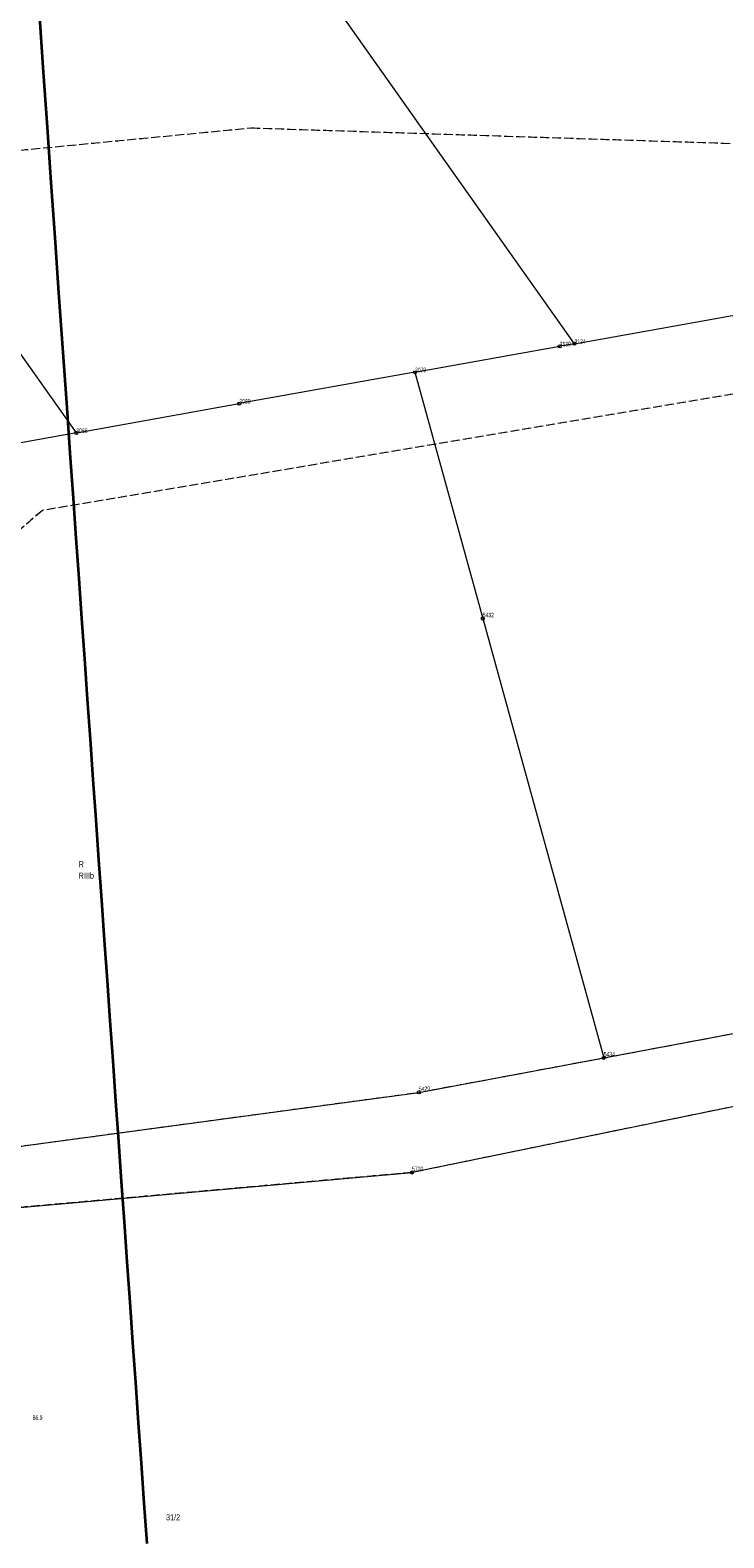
# Model space of a CAD drawing. Header units: metres. Extents: x 6524698 to 6533081, y 5883213 to 5896811.
# Tile 68 of 167: x 6528787 to 6528902, y 5889561 to 5889811. Entities that reach past the tile are written whole.
import ezdxf
from ezdxf.enums import TextEntityAlignment as Align

# ---------------------------------------------------------------- set-up
doc = ezdxf.new("R2010")
doc.units = ezdxf.units.M
doc.header["$MEASUREMENT"] = 0
for name, pattern in [('mapa zasadnicza$0$219-500', [0]), ('mapa zasadnicza$0$egkk-500', [2, 1.5, -0.5]), ('mapa zasadnicza$0$egug-500', [1, 0.5, -0.5])]:
    doc.linetypes.add(name, pattern=pattern)
doc.layers.get('0').update_dxf_attribs({"lineweight": 0})
for name, color, linetype in [('mapa zasadnicza$0$000 Inne (niezydentyfikowane)', 7, 'Continuous'), ('mapa zasadnicza$0$202-punkt graniczny', 7, 'Continuous'), ('mapa zasadnicza$0$202-punkt graniczny-Atr103', 7, 'Continuous'), ('mapa zasadnicza$0$209-oznaczenie konturu klasyfikacyjnego', 7, 'Continuous'), ('mapa zasadnicza$0$210-oznaczenie konturu użytku gruntowego', 7, 'Continuous'), ('mapa zasadnicza$0$211-numer działki ewidencyjnej', 7, 'Continuous'), ('mapa zasadnicza$0$217-kontur klasyfikacyjny', 7, 'Continuous'), ('mapa zasadnicza$0$218-kontur użytku gruntowego', 7, 'Continuous'), ('mapa zasadnicza$0$219-działka ewidencyjna', 7, 'Continuous'), ('mapa zasadnicza$0$pikieta naturalna-Atr2', 7, 'Continuous')]:
    doc.layers.add(name, color=color, linetype=linetype)
doc.styles.add('mapa zasadnicza$0$STANDARD', font='Working1250', dxfattribs={"width": 0.75})

# ---------------------------------------------------------------- blocks, each defined once
blk = doc.blocks.new('mapa zasadnicza$0$202')
at = {"color": 0, "linetype": 'Continuous', "lineweight": 0}
blk.add_circle((0, 0), 0.25, dxfattribs=at)

msp = doc.modelspace()

# ---------------------------------------------------------------- linework, layer by layer
at = {"layer": 'mapa zasadnicza$0$000 Inne (niezydentyfikowane)', "color": 7, "linetype": 'Continuous', "lineweight": 35, "flags": 128}
msp.add_lwpolyline([(6528788.22, 5889812.857), (6528788.859, 5889803.715), (6528789.498, 5889794.573), (6528790.137, 5889785.431), (6528790.776, 5889776.29), (6528791.415, 5889767.148), (6528792.054, 5889758.006), (6528792.693, 5889748.864), (6528793.33, 5889739.755), (6528793.801, 5889733.086), (6528794.271, 5889726.417), (6528794.742, 5889719.749), (6528795.212, 5889713.08), (6528795.683, 5889706.412), (6528796.153, 5889699.743), (6528796.624, 5889693.075), (6528797.094, 5889686.406), (6528797.564, 5889679.737), (6528798.035, 5889673.069), (6528798.505, 5889666.4), (6528798.976, 5889659.732), (6528799.446, 5889653.063), (6528799.917, 5889646.394), (6528800.387, 5889639.726), (6528800.858, 5889633.057), (6528801.328, 5889626.389), (6528801.799, 5889619.72), (6528802.269, 5889613.051), (6528802.74, 5889606.383), (6528803.21, 5889599.714), (6528803.681, 5889593.046), (6528804.151, 5889586.377), (6528804.621, 5889579.709), (6528805.092, 5889573.04), (6528805.562, 5889566.371), (6528806.033, 5889559.703)], dxfattribs=at)
at = {"layer": 'mapa zasadnicza$0$217-kontur klasyfikacyjny', "color": 92, "linetype": 'mapa zasadnicza$0$egkk-500', "lineweight": 18, "flags": 128}
for points in [[(6528683.33, 5889780.98), (6528823.32, 5889794.48)], [(6528823.32, 5889794.48), (6528950.94, 5889790.36)], [(6528958.55, 5889759.63), (6528788.73, 5889731.03)], [(6528788.73, 5889731.03), (6528746.26, 5889694.87)], [(6528881.83, 5889640.23), (6528936.85, 5889650.59)], [(6528851.16, 5889634.51), (6528881.83, 5889640.23)], [(6528769.92, 5889623.54), (6528851.16, 5889634.51)], [(6528914.2, 5889634.38), (6528850.04, 5889621.22)], [(6528850.04, 5889621.22), (6528770.71, 5889614.16)]]:
    msp.add_lwpolyline(points, dxfattribs=at)
at = {"layer": 'mapa zasadnicza$0$218-kontur użytku gruntowego', "color": 3, "linetype": 'mapa zasadnicza$0$egug-500', "lineweight": 18, "flags": 128}
for points in [[(6528683.33, 5889780.98), (6528823.32, 5889794.48)], [(6528823.32, 5889794.48), (6528950.94, 5889790.36)], [(6528958.55, 5889759.63), (6528788.73, 5889731.03)], [(6528788.73, 5889731.03), (6528746.26, 5889694.87)], [(6528881.83, 5889640.23), (6528936.85, 5889650.59)], [(6528851.16, 5889634.51), (6528881.83, 5889640.23)], [(6528769.92, 5889623.54), (6528851.16, 5889634.51)], [(6528914.2, 5889634.38), (6528850.04, 5889621.22)], [(6528850.04, 5889621.22), (6528770.71, 5889614.16)]]:
    msp.add_lwpolyline(points, dxfattribs=at)
at = {"layer": 'mapa zasadnicza$0$219-działka ewidencyjna', "color": 7, "linetype": 'mapa zasadnicza$0$219-500', "lineweight": 18, "flags": 128}
for points in [[(6528876.97, 5889758.68), (6528760.85, 5889922.74)], [(6528794.35, 5889743.88), (6528692.56, 5889887.69)], [(6528876.97, 5889758.68), (6528978.03, 5889776.82)], [(6528850.51, 5889753.96), (6528874.53, 5889758.25)], [(6528876.97, 5889758.68), (6528874.53, 5889758.25)], [(6528850.51, 5889753.96), (6528821.38, 5889748.74)], [(6528850.51, 5889753.96), (6528861.77, 5889713.08)], [(6528794.35, 5889743.88), (6528821.38, 5889748.74)], [(6528794.35, 5889743.88), (6528749.04, 5889735.75)], [(6528861.77, 5889713.08), (6528881.83, 5889640.23)], [(6528881.83, 5889640.23), (6528936.85, 5889650.59)], [(6528851.16, 5889634.51), (6528881.83, 5889640.23)], [(6528929.14, 5889637.44), (6528850.04, 5889621.22)], [(6528769.92, 5889623.54), (6528851.16, 5889634.51)], [(6528770.71, 5889614.16), (6528850.04, 5889621.22)]]:
    msp.add_lwpolyline(points, dxfattribs=at)

# ---------------------------------------------------------------- block references
at = {"layer": 'mapa zasadnicza$0$202-punkt graniczny', "color": 7, "linetype": 'Continuous', "lineweight": 18}
for p in [(6528874.53, 5889758.25), (6528876.97, 5889758.68), (6528850.51, 5889753.96), (6528821.38, 5889748.74), (6528794.35, 5889743.88), (6528861.77, 5889713.08), (6528881.83, 5889640.23), (6528851.16, 5889634.51), (6528850.04, 5889621.22)]:
    msp.add_blockref('mapa zasadnicza$0$202', p, dxfattribs=at)

# ---------------------------------------------------------------- texts
at = {"layer": 'mapa zasadnicza$0$202-punkt graniczny-Atr103', "color": 7, "style": 'mapa zasadnicza$0$STANDARD', "width": 0.667}
for s, p in [('3124', (6528876.97, 5889758.68)), ('3139', (6528874.53, 5889758.25)), ('3079', (6528850.51, 5889753.96)), ('3080', (6528821.38, 5889748.74)), ('3066', (6528794.35, 5889743.88))]:
    msp.add_text(s, height=0.75, dxfattribs=at).set_placement(p)
for s, p in [('5432', (6528861.77, 5889713.08)), ('5434', (6528881.83, 5889640.23)), ('5429', (6528851.16, 5889634.51)), ('5720', (6528850.04, 5889621.22))]:
    msp.add_text(s, height=0.75, dxfattribs=at).set_placement(p, align=Align.BOTTOM_LEFT)
at = {"layer": 'mapa zasadnicza$0$209-oznaczenie konturu klasyfikacyjnego', "color": 3, "linetype": 'Continuous', "lineweight": 18, "style": 'mapa zasadnicza$0$STANDARD', "width": 0.79}
msp.add_text('RIIIb', height=1, dxfattribs=at).set_placement((6528794.72, 5889670.96), align=Align.TOP_LEFT)
at = {"layer": 'mapa zasadnicza$0$210-oznaczenie konturu użytku gruntowego', "color": 3, "linetype": 'Continuous', "lineweight": 18, "style": 'mapa zasadnicza$0$STANDARD', "width": 0.79}
msp.add_text('R', height=1, dxfattribs=at).set_placement((6528794.72, 5889671.86))
at = {"layer": 'mapa zasadnicza$0$211-numer działki ewidencyjnej', "color": 7, "linetype": 'Continuous', "lineweight": 18, "style": 'mapa zasadnicza$0$STANDARD', "width": 0.79}
msp.add_text('31/2', height=1, dxfattribs=at).set_placement((6528809.22, 5889564.54), align=Align.TOP_LEFT)
at = {"layer": 'mapa zasadnicza$0$pikieta naturalna-Atr2', "color": 7, "style": 'mapa zasadnicza$0$STANDARD', "width": 0.667}
msp.add_text('86.9', height=0.75, dxfattribs=at).set_placement((6528787.1, 5889580.18))

doc.saveas('drawing.dxf')
